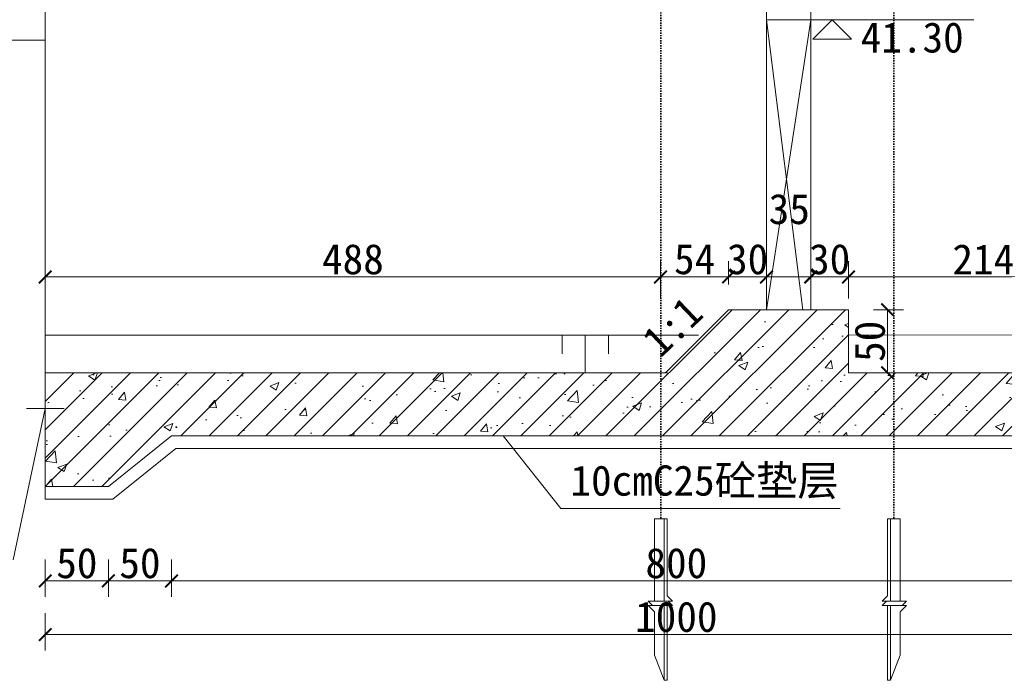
# Model space of a CAD drawing. Extents: x -13074 to 1448651, y 3648755 to 8081248.
# Tile 154 of 173: x 565395 to 565473, y 3858621 to 3858674. Entities that reach past the tile are written whole.
import ezdxf

# ---------------------------------------------------------------- set-up
doc = ezdxf.new("R2010")
doc.units = 0
doc.header["$PDMODE"] = 32
doc.header["$PDSIZE"] = 0.2
doc.linetypes.add('DASHED', pattern=[19.05, 12.7, -6.35])
doc.linetypes.add('HIDDEN', pattern=[0.375, 0.25, -0.125])
doc.layers.get('0').update_dxf_attribs({"linetype": 'CONTINUOUS'})
doc.layers.get('Defpoints').update_dxf_attribs({"linetype": 'CONTINUOUS'})
for name, color, linetype, lineweight in [('0.09标注线', 3, 'CONTINUOUS', 9), ('0.30粗线', 7, 'CONTINUOUS', 30), ('文字', 7, 'CONTINUOUS', 15), ('新建路', 7, 'CONTINUOUS', 40), ('虚线', 251, 'HIDDEN', 15)]:
    doc.layers.add(name, color=color, linetype=linetype, lineweight=lineweight)
doc.styles.add('-仿宋_GB2312', font='FangSong_GB2312.ttf')
doc.dimstyles.new('zzzz STANDARD', dxfattribs={"dimtxt": 2.3, "dimasz": 1, "dimexe": 1.25, "dimexo": 1.5, "dimgap": 0.2, "dimtad": 1, "dimdec": 0, "dimlfac": 10, "dimzin": 0, "dimdsep": 46, "dimtxsty": '-仿宋_GB2312', "dimblk": 'ARCHTICK', "dimcen": 0.09, "dimadec": 0, "dimazin": 0, "dimtfac": 1, "dimtdec": 0, "dimtix": 1, "dimtmove": 2, "dimatfit": 3, "dimfxl": 1.7, "dimfxlon": 1, "dimtolj": 1, "dimtzin": 0, "dimlwd": 9, "dimlwe": 9, "dimarcsym": 0})

# ---------------------------------------------------------------- blocks, each defined once
blk = doc.blocks.new('_ARCHTICK')
at = {"color": 0, "linetype": 'ByBlock', "const_width": 0.15}
blk.add_lwpolyline([(-0.5, -0.5), (0.5, 0.5)], dxfattribs=at)
blk = doc.blocks.new('*D3095')
at = {"layer": 'Defpoints', "color": 0, "linetype": 'Continuous', "lineweight": 13}
for p in [(565397.287, 3858636.599), (565497.287, 3858636.599), (565397.287, 3858624.848)]:
    blk.add_point(p, dxfattribs=at)
at = {"layer": '新建路', "color": 0, "linetype": 'Continuous', "lineweight": 9}
for p, q in [((565397.287, 3858626.548), (565397.287, 3858623.598)), ((565497.287, 3858626.548), (565497.287, 3858623.598)), ((565497.287, 3858624.848), (565397.287, 3858624.848))]:
    blk.add_line(p, q, dxfattribs=at)
at = {"layer": '新建路', "color": 0, "linetype": 'Continuous', "lineweight": 9, "rotation": 180}
blk.add_blockref('_ARCHTICK', (565397.287, 3858624.848), dxfattribs=at)
at = {"layer": '新建路', "color": 0, "linetype": 'Continuous', "lineweight": 9}
blk.add_blockref('_ARCHTICK', (565497.287, 3858624.848), dxfattribs=at)
at = {"layer": '新建路', "color": 0, "linetype": 'Continuous', "lineweight": 9, "insert": (565447.287, 3858626.248), "char_height": 2.4, "attachment_point": 5, "style": '-仿宋_GB2312'}
blk.add_mtext('\\A1;1000', dxfattribs=at)
blk = doc.blocks.new('*D3123')
at = {"layer": 'Defpoints', "color": 0, "linetype": 'Continuous', "lineweight": 13}
for p in [(565451.435, 3858653.203), (565451.435, 3858650.601, 0.149), (565446.04, 3858645.601)]:
    blk.add_point(p, dxfattribs=at)
at = {"layer": '新建路', "color": 0, "linetype": 'Continuous', "lineweight": 9}
for p, q in [((565446.04, 3858651.503), (565446.04, 3858654.453)), ((565451.435, 3858652.6), (565451.435, 3858654.453)), ((565446.04, 3858653.203), (565451.435, 3858653.203))]:
    blk.add_line(p, q, dxfattribs=at)
at = {"layer": '新建路', "color": 0, "linetype": 'Continuous', "lineweight": 9, "rotation": 180}
blk.add_blockref('_ARCHTICK', (565446.04, 3858653.203), dxfattribs=at)
at = {"layer": '新建路', "color": 0, "linetype": 'Continuous', "lineweight": 9}
blk.add_blockref('_ARCHTICK', (565451.435, 3858653.203), dxfattribs=at)
at = {"layer": '新建路', "color": 0, "linetype": 'Continuous', "lineweight": 9, "insert": (565448.738, 3858654.603), "char_height": 2.4, "attachment_point": 5, "style": '-仿宋_GB2312'}
blk.add_mtext('\\A1;54', dxfattribs=at)
blk = doc.blocks.new('*D3124')
at = {"layer": 'Defpoints', "color": 0, "linetype": 'Continuous', "lineweight": 13}
for p in [(565454.439, 3858653.203), (565451.435, 3858650.601, 0.149), (565454.439, 3858650.624, 0.149)]:
    blk.add_point(p, dxfattribs=at)
at = {"layer": '新建路', "color": 0, "linetype": 'Continuous', "lineweight": 9}
for p, q in [((565451.435, 3858652.6), (565451.435, 3858654.453)), ((565454.439, 3858652.623), (565454.439, 3858654.453)), ((565451.435, 3858653.203), (565450.435, 3858653.203)), ((565451.435, 3858653.203), (565454.439, 3858653.203)), ((565454.439, 3858653.203), (565455.439, 3858653.203))]:
    blk.add_line(p, q, dxfattribs=at)
blk.add_blockref('_ARCHTICK', (565451.435, 3858653.203), dxfattribs=at)
at = {"layer": '新建路', "color": 0, "linetype": 'Continuous', "lineweight": 9, "rotation": 180}
blk.add_blockref('_ARCHTICK', (565454.439, 3858653.203), dxfattribs=at)
at = {"layer": '新建路', "color": 0, "linetype": 'Continuous', "lineweight": 9, "insert": (565452.937, 3858654.603), "char_height": 2.4, "attachment_point": 5, "style": '-仿宋_GB2312'}
blk.add_mtext('\\A1;30', dxfattribs=at)
blk = doc.blocks.new('*D3125')
at = {"layer": 'Defpoints', "color": 0, "linetype": 'Continuous', "lineweight": 13}
for p in [(565457.935, 3858653.204), (565454.439, 3858650.624, 0.376), (565457.935, 3858650.601, 0.374)]:
    blk.add_point(p, dxfattribs=at)
at = {"layer": '新建路', "color": 0, "linetype": 'Continuous', "lineweight": 9}
for p, q in [((565454.439, 3858652.615), (565454.439, 3858654.454)), ((565457.935, 3858652.592), (565457.935, 3858654.454)), ((565454.439, 3858653.204), (565457.935, 3858653.204))]:
    blk.add_line(p, q, dxfattribs=at)
at = {"layer": '新建路', "color": 0, "linetype": 'Continuous', "lineweight": 9, "rotation": 180}
blk.add_blockref('_ARCHTICK', (565454.439, 3858653.204), dxfattribs=at)
at = {"layer": '新建路', "color": 0, "linetype": 'Continuous', "lineweight": 9}
blk.add_blockref('_ARCHTICK', (565457.935, 3858653.204), dxfattribs=at)
at = {"layer": '新建路', "color": 0, "linetype": 'Continuous', "lineweight": 9, "insert": (565456.237, 3858658.576), "char_height": 2.4, "attachment_point": 5, "style": '-仿宋_GB2312'}
blk.add_mtext('\\A1;35', dxfattribs=at)
blk = doc.blocks.new('*D3126')
at = {"layer": 'Defpoints', "color": 0, "linetype": 'Continuous', "lineweight": 13}
for p in [(565460.935, 3858653.203), (565457.935, 3858650.601, 0.147), (565460.935, 3858650.601, 0.147)]:
    blk.add_point(p, dxfattribs=at)
at = {"layer": '新建路', "color": 0, "linetype": 'Continuous', "lineweight": 9}
for p, q in [((565457.935, 3858652.6), (565457.935, 3858654.453)), ((565460.935, 3858652.6), (565460.935, 3858654.453)), ((565457.935, 3858653.203), (565456.935, 3858653.203)), ((565457.935, 3858653.203), (565460.935, 3858653.203)), ((565460.935, 3858653.203), (565461.935, 3858653.203))]:
    blk.add_line(p, q, dxfattribs=at)
blk.add_blockref('_ARCHTICK', (565457.935, 3858653.203), dxfattribs=at)
at = {"layer": '新建路', "color": 0, "linetype": 'Continuous', "lineweight": 9, "rotation": 180}
blk.add_blockref('_ARCHTICK', (565460.935, 3858653.203), dxfattribs=at)
at = {"layer": '新建路', "color": 0, "linetype": 'Continuous', "lineweight": 9, "insert": (565459.435, 3858654.603), "char_height": 2.4, "attachment_point": 5, "style": '-仿宋_GB2312'}
blk.add_mtext('\\A1;30', dxfattribs=at)
blk = doc.blocks.new('*D3131')
at = {"layer": 'Defpoints', "color": 0, "linetype": 'Continuous', "lineweight": 13}
for p in [(565460.935, 3858650.601, 0.527), (565460.935, 3858645.601, 0.147), (565464.031, 3858645.601)]:
    blk.add_point(p, dxfattribs=at)
at = {"layer": '新建路', "color": 0, "linetype": 'Continuous', "lineweight": 9}
for p, q in [((565462.921, 3858650.601), (565465.281, 3858650.601)), ((565464.031, 3858650.601), (565464.031, 3858645.601)), ((565462.934, 3858645.601), (565465.281, 3858645.601))]:
    blk.add_line(p, q, dxfattribs=at)
for p, rotation in [((565464.031, 3858650.601), 90), ((565464.031, 3858645.601), 270)]:
    blk.add_blockref('_ARCHTICK', p, dxfattribs=dict(at, rotation=rotation))
at = {"layer": '新建路', "color": 0, "linetype": 'Continuous', "lineweight": 9, "insert": (565462.631, 3858648.101), "char_height": 2.4, "attachment_point": 5, "rotation": 90, "style": '-仿宋_GB2312'}
blk.add_mtext('\\A1;50', dxfattribs=at)
blk = doc.blocks.new('*D3134')
at = {"layer": 'Defpoints', "color": 0, "linetype": 'Continuous', "lineweight": 13}
for p in [(565390.14, 3858648.599), (565397.287, 3858648.599), (565397.287, 3858645.599)]:
    blk.add_point(p, dxfattribs=at)
at = {"layer": '新建路', "color": 0, "linetype": 'Continuous', "lineweight": 9}
for p, q in [((565390.14, 3858648.599), (565390.14, 3858649.599)), ((565391.84, 3858648.599), (565388.89, 3858648.599)), ((565390.14, 3858645.599), (565390.14, 3858648.599)), ((565391.84, 3858645.599), (565388.89, 3858645.599)), ((565390.14, 3858645.599), (565390.14, 3858644.599))]:
    blk.add_line(p, q, dxfattribs=at)
for p, rotation in [((565390.14, 3858648.599), 270), ((565390.14, 3858645.599), 90)]:
    blk.add_blockref('_ARCHTICK', p, dxfattribs=dict(at, rotation=rotation))
at = {"layer": '新建路', "color": 0, "linetype": 'Continuous', "lineweight": 9, "insert": (565388.74, 3858647.099), "char_height": 2.4, "attachment_point": 5, "rotation": 90, "style": '-仿宋_GB2312'}
blk.add_mtext('\\A1;30', dxfattribs=at)
blk = doc.blocks.new('*D3139')
at = {"layer": 'Defpoints', "color": 0, "linetype": 'Continuous', "lineweight": 13}
for p in [(565397.287, 3858688.599), (565385.52, 3858636.599), (565397.287, 3858636.599)]:
    blk.add_point(p, dxfattribs=at)
at = {"layer": '新建路', "color": 0, "linetype": 'Continuous', "lineweight": 9}
for p, q in [((565387.22, 3858688.599), (565384.27, 3858688.599)), ((565385.52, 3858688.599), (565385.52, 3858636.599)), ((565387.22, 3858636.599), (565384.27, 3858636.599))]:
    blk.add_line(p, q, dxfattribs=at)
for p, rotation in [((565385.52, 3858688.599), 90), ((565385.52, 3858636.599), 270)]:
    blk.add_blockref('_ARCHTICK', p, dxfattribs=dict(at, rotation=rotation))
at = {"layer": '新建路', "color": 0, "linetype": 'Continuous', "lineweight": 9, "insert": (565384.12, 3858662.599), "char_height": 2.4, "attachment_point": 5, "rotation": 90, "style": '-仿宋_GB2312'}
blk.add_mtext('\\A1;520', dxfattribs=at)

msp = doc.modelspace()

# ---------------------------------------------------------------- hatches: boundary and pattern name
at = {"layer": '0.09标注线', "linetype": 'Continuous', "lineweight": 9}
h = msp.add_hatch(dxfattribs=at)
h.set_pattern_fill('ANSI31', color=256, scale=0.5, style=0)
h.set_pattern_definition([(45, (565397.2873, 3858636.5995), (-1.122532, 1.122532), [])])
h.paths.add_polyline_path([(565397.287, 3858645.599), (565397.287, 3858636.599), (565402.287, 3858636.599), (565407.287, 3858640.599), (565487.287, 3858640.599), (565492.287, 3858636.599), (565497.287, 3858636.599), (565497.287, 3858645.599), (565460.935, 3858645.601), (565460.935, 3858650.601), (565451.435, 3858650.601), (565446.434, 3858645.599)])
h = msp.add_hatch(dxfattribs=at)
h.set_pattern_fill('混凝土2', color=256, style=0)
h.set_pattern_definition([(50, (565397.2873, 3858636.5995), (7.1726, -0.62752), [0.75, -8.25]), (355, (565397.287, 3858636.5995), (-1.3875, 7.5219), [0.6, -6.6]), (100.4514, (565397.885, 3858636.547), (5.7851, 6.8944), [0.6374, -7.0114]), (46.184, (565397.287, 3858638.5995), (10.6724, -1.6552), [1.125, -12.375]), (96.636, (565398.177, 3858638.462), (9.3466, 9.7412), [0.9561, -10.5171]), (351.184, (565397.287, 3858638.6), (9.3466, 9.7412), [0.9, -9.9]), (21, (565398.2873, 3858638.0995), (5.96907, -4.0262), [0.75, -8.25]), (326, (565398.287, 3858638.0995), (2.43315, 7.2515), [0.6, -6.6]), (71.451, (565398.785, 3858637.764), (8.40223, 3.2253), [0.6374, -7.0114]), (37.5, (565397.2873, 3858636.5995), (0.1216, 3.32894), [0, -6.52, 0, -6.7, 0, -6.625]), (7.5, (565397.2873, 3858636.5995), (2.6307, 3.94412), [0, -3.82, 0, -6.37, 0, -2.525]), (327.5, (565395.0573, 3858636.5995), (5.338224, -0.22555), [0, -2.5, 0, -7.8, 0, -10.35]), (317.5, (565394.0573, 3858636.5995), (5.83186, 1.00105), [0, -3.25, 0, -5.18, 0, -7.35])])
h.paths.add_polyline_path([(565397.287, 3858645.599), (565397.287, 3858636.599), (565402.287, 3858636.599), (565407.287, 3858640.599), (565487.287, 3858640.599), (565492.287, 3858636.599), (565497.287, 3858636.599), (565497.287, 3858645.599), (565460.935, 3858645.601), (565460.935, 3858650.601), (565451.435, 3858650.601), (565446.434, 3858645.599)])

# ---------------------------------------------------------------- linework, layer by layer
at = {"layer": '0.09标注线', "lineweight": 9}
for p, q in [((565457.935, 3858673.601, 0.139), (565454.435, 3858650.601, 0.141)), ((565454.435, 3858673.6, 0.013), (565457.302, 3858650.599, -0.008)), ((565458.097, 3858672.062, -0.008), (565459.636, 3858673.601, -0.008)), ((565459.636, 3858673.601, -0.008), (565461.174, 3858672.062, -0.008)), ((565458.097, 3858672.062, -0.008), (565461.174, 3858672.062, -0.008))]:
    msp.add_line(p, q, dxfattribs=at)
at = {"layer": '0.09标注线', "color": 3, "lineweight": 9}
for p, q in [((565397.287, 3858671.978, -0.388), (565369.086, 3858671.978, -0.388)), ((565460.259, 3858634.859, -0.388), (565438.149, 3858634.859, -0.388))]:
    msp.add_line(p, q, dxfattribs=at)
at = {"layer": '0.09标注线', "linetype": 'Continuous', "lineweight": 9}
for p, q in [((565446.788, 3858648.599, -0.388), (565397.287, 3858648.599, -0.388)), ((565446.787, 3858648.599, -0.388), (565400.287, 3858648.599, -0.388)), ((565438.233, 3858648.599, -0.388), (565438.233, 3858647.099, -0.388)), ((565449.04, 3858648.601, -0.008), (565438.299, 3858648.601, -0.008)), ((565440.073, 3858648.599, -0.388), (565440.073, 3858645.599, -0.388)), ((565441.912, 3858648.599, -0.388), (565441.912, 3858647.099, -0.388)), ((565482.287, 3858648.608, -0.989), (565460.935, 3858648.599, -0.24)), ((565397.287, 3858642.785, -0.388), (565394.734, 3858630.783, -0.388)), ((565433.57, 3858640.599, -0.388), (565438.149, 3858634.859, -0.388)), ((565402.638, 3858635.599, -0.388), (565407.638, 3858639.599, -0.388)), ((565486.937, 3858639.599, -0.388), (565407.638, 3858639.599, -0.388)), ((565397.287, 3858636.599, -0.388), (565397.287, 3858635.599, -0.388)), ((565397.287, 3858636.599, -0.388), (565397.287, 3858635.599, -0.388)), ((565397.287, 3858635.599, -0.388), (565402.638, 3858635.599, -0.388))]:
    msp.add_line(p, q, dxfattribs=at)
at = {"layer": '0.30粗线', "lineweight": 9}
for p, q in [((565397.287, 3858688.599, -0.388), (565397.287, 3858636.599, -0.388)), ((565454.435, 3858685.599, 0.139), (565454.435, 3858650.599, 0.141)), ((565457.935, 3858685.599, 0.139), (565457.935, 3858650.599, 0.139)), ((565454.435, 3858673.6, 0.013), (565457.935, 3858673.601, 0.139)), ((565451.435, 3858650.601, -0.388), (565446.434, 3858645.599, -0.388)), ((565460.935, 3858650.601, -0.388), (565451.435, 3858650.601, -0.388)), ((565460.935, 3858650.601, -0.388), (565460.935, 3858645.601, -0.388)), ((565446.434, 3858645.599, -0.388), (565397.287, 3858645.599, -0.388)), ((565497.287, 3858645.599, -0.388), (565460.935, 3858645.601, -0.388)), ((565398.787, 3858642.785, -0.388), (565395.787, 3858642.785, -0.388)), ((565402.287, 3858636.599, -0.388), (565407.287, 3858640.599, -0.388)), ((565487.287, 3858640.599, -0.388), (565407.287, 3858640.599, -0.388)), ((565397.287, 3858636.599, -0.388), (565402.287, 3858636.599, -0.388))]:
    msp.add_line(p, q, dxfattribs=at)
at = {"layer": '文字', "lineweight": 15}
for p, q in [((565446.557, 3858634.026, -0.175), (565445.557, 3858634.026, -0.175)), ((565445.557, 3858634.026, -0.175), (565445.557, 3858627.495, -0.175)), ((565446.557, 3858634.026, -0.175), (565446.557, 3858627.932, -0.175)), ((565464.023, 3858634.026, -0.175), (565465.023, 3858634.026, -0.175)), ((565464.023, 3858634.026, -0.175), (565464.023, 3858627.932, -0.175)), ((565465.023, 3858634.026, -0.175), (565465.023, 3858627.495, -0.175)), ((565446.994, 3858627.495, -0.175), (565445.053, 3858627.495, -0.175)), ((565445.053, 3858627.495, -0.175), (565445.398, 3858627.151, -0.175)), ((565446.994, 3858627.151, -0.175), (565445.053, 3858627.151, -0.175)), ((565445.053, 3858627.151, -0.175), (565445.557, 3858626.647, -0.175)), ((565446.557, 3858627.151, -0.175), (565446.557, 3858621.226, -0.175)), ((565463.586, 3858627.495, -0.175), (565465.527, 3858627.495, -0.175)), ((565463.586, 3858627.151, -0.175), (565465.527, 3858627.151, -0.175)), ((565464.023, 3858627.151, -0.175), (565464.023, 3858621.226, -0.175)), ((565465.527, 3858627.151, -0.175), (565465.023, 3858626.647, -0.175)), ((565465.527, 3858627.495, -0.175), (565465.182, 3858627.151, -0.175)), ((565445.557, 3858626.647, -0.175), (565445.557, 3858623.226, -0.175)), ((565465.023, 3858626.647, -0.175), (565465.023, 3858623.226, -0.175)), ((565446.317, 3858621.226, -0.175), (565445.557, 3858623.226, -0.175)), ((565464.263, 3858621.226, -0.175), (565465.023, 3858623.226, -0.175))]:
    msp.add_line(p, q, dxfattribs=at)
at = {"layer": '文字', "linetype": 'DASHED', "lineweight": 15}
for p, q in [((565446.317, 3858634.026, -0.175), (565446.317, 3858627.495, -0.175)), ((565464.263, 3858634.026, -0.175), (565464.263, 3858627.495, -0.175)), ((565446.317, 3858627.151, -0.175), (565446.317, 3858621.226, -0.175)), ((565464.263, 3858627.151, -0.175), (565464.263, 3858621.226, -0.175))]:
    msp.add_line(p, q, dxfattribs=at)
at = {"layer": '文字'}
for p, q in [((565446.557, 3858627.932, -0.175), (565446.994, 3858627.495, -0.175)), ((565464.023, 3858627.932, -0.175), (565463.586, 3858627.495, -0.175)), ((565446.649, 3858627.495, -0.175), (565446.994, 3858627.151, -0.175)), ((565463.931, 3858627.495, -0.175), (565463.586, 3858627.151, -0.175)), ((565446.557, 3858621.226, -0.175), (565446.317, 3858621.226, -0.175)), ((565464.023, 3858621.226, -0.175), (565464.263, 3858621.226, -0.175))]:
    msp.add_line(p, q, dxfattribs=at)
at = {"layer": '新建路', "color": 3, "linetype": 'Continuous', "lineweight": 9}
msp.add_line((565470.874, 3858673.601, -0.008), (565456.54, 3858673.601, -0.008), dxfattribs=at)
at = {"layer": '虚线', "lineweight": 35, "ltscale": 0.0004}
for p, q in [((565446.057, 3858722.181, -0.175), (565446.057, 3858634.026, -0.175)), ((565464.523, 3858722.181, -0.175), (565464.523, 3858634.026, -0.175))]:
    msp.add_line(p, q, dxfattribs=at)

# ---------------------------------------------------------------- texts
at = {"layer": '0.09标注线', "lineweight": 9, "attachment_point": 1, "style": '-仿宋_GB2312'}
for s, insert, char_height, width in [('41.30', (565461.897, 3858673.396, -0.008), 2.4, 12.60969), ('10cmC25砼垫层', (565438.9, 3858638.266, -0.388), 2.3999, 26.28745)]:
    msp.add_mtext(s, dxfattribs=dict(at, insert=insert, char_height=char_height, width=width))
at = {"layer": '0.09标注线', "lineweight": 9, "insert": (565444.375, 3858648.468, -0.008), "char_height": 2.4, "width": 12.60969, "attachment_point": 1, "rotation": 43.74831, "style": '-仿宋_GB2312'}
msp.add_mtext('1:1', dxfattribs=at)

# ---------------------------------------------------------------- dimensions: what is measured, and where the dimension line sits
at = {"layer": '新建路', "color": 3, "linetype": 'Continuous', "lineweight": 9}
for base, p1, p2, picture, middle in [((565385.52, 3858636.599, -0.388), (565397.287, 3858688.599, -0.388), (565397.287, 3858636.599, -0.388), '*D3139', (565384.12, 3858662.599, -0.388)), ((565464.031, 3858645.601, -0.388), (565460.935, 3858650.601, 0.139), (565460.935, 3858645.601, -0.24), '*D3131', (565462.631, 3858648.101, -0.388)), ((565390.14, 3858648.599, -0.388), (565397.287, 3858645.599, -0.388), (565397.287, 3858648.599, -0.388), '*D3134', (565388.74, 3858647.099, -0.388))]:
    dim = msp.add_linear_dim(base=base, p1=p1, p2=p2, angle=90, dimstyle='zzzz STANDARD', override={"dimtxt": 2.4, "dimexo": 2}, dxfattribs=at)
    dim.commit()
    dim.dimension.update_dxf_attribs({"geometry": picture, "text_midpoint": middle})
for base, p1, p2 in [((565390.14, 3858679.099, -0.388), (565397.287, 3858648.599, -0.388), (565400.287, 3858679.099, -0.388)), ((565390.14, 3858645.599, -0.388), (565407.287, 3858640.599, -0.388), (565397.287, 3858645.599, -0.388)), ((565390.14, 3858640.599, -0.388), (565397.287, 3858636.599, -0.388), (565407.287, 3858640.599, -0.388))]:
    msp.add_linear_dim(base=base, p1=p1, p2=p2, angle=90, dimstyle='zzzz STANDARD', override={"dimtxt": 2.4, "dimexo": 2}, dxfattribs=at).render()
dim = msp.add_linear_dim(base=(565457.935, 3858653.204, -0.235), p1=(565454.439, 3858650.624, 0.141), p2=(565457.935, 3858650.601, 0.139), dimstyle='zzzz STANDARD', override={"dimtxt": 2.4, "dimexo": 2}, dxfattribs=at)
dim.commit()
dim.dimension.update_dxf_attribs({"geometry": '*D3125', "text_midpoint": (565456.237, 3858658.576, -0.235), "dimtype": 160})
for base, p1, p2 in [((565446.04, 3858653.201, -0.388), (565397.287, 3858648.599, -0.388), (565446.04, 3858645.601, -0.008)), ((565482.287, 3858653.201, -0.388), (565460.935, 3858645.591, -0.24), (565482.287, 3858645.6, -0.989)), ((565407.287, 3858629.106, -0.388), (565402.287, 3858636.599, -0.388), (565407.287, 3858640.599, -0.388)), ((565487.287, 3858629.106, -0.388), (565407.287, 3858640.599, -0.388), (565487.287, 3858640.599, -0.388)), ((565402.287, 3858629.106, -0.388), (565397.287, 3858636.599, -0.388), (565402.287, 3858636.599, -0.388))]:
    msp.add_linear_dim(base=base, p1=p1, p2=p2, dimstyle='zzzz STANDARD', override={"dimtxt": 2.4, "dimexo": 2}, dxfattribs=at).render()
for base, p1, p2, picture, middle in [((565451.435, 3858653.203, -0.008), (565446.04, 3858645.601, -0.008), (565451.435, 3858650.601, 0.14), '*D3123', (565448.738, 3858654.603, -0.008)), ((565454.439, 3858653.203, -0.008), (565451.435, 3858650.601, 0.14), (565454.439, 3858650.624, 0.141), '*D3124', (565452.937, 3858654.603, -0.008)), ((565460.935, 3858653.203, -0.008), (565457.935, 3858650.601, 0.139), (565460.935, 3858650.601, 0.139), '*D3126', (565459.435, 3858654.603, -0.008)), ((565397.287, 3858624.848, -0.388), (565497.287, 3858636.599, -0.388), (565397.287, 3858636.599, -0.388), '*D3095', (565447.287, 3858626.248, -0.388))]:
    dim = msp.add_linear_dim(base=base, p1=p1, p2=p2, dimstyle='zzzz STANDARD', override={"dimtxt": 2.4, "dimexo": 2}, dxfattribs=at)
    dim.commit()
    dim.dimension.update_dxf_attribs({"geometry": picture, "text_midpoint": middle})

doc.saveas('drawing.dxf')
